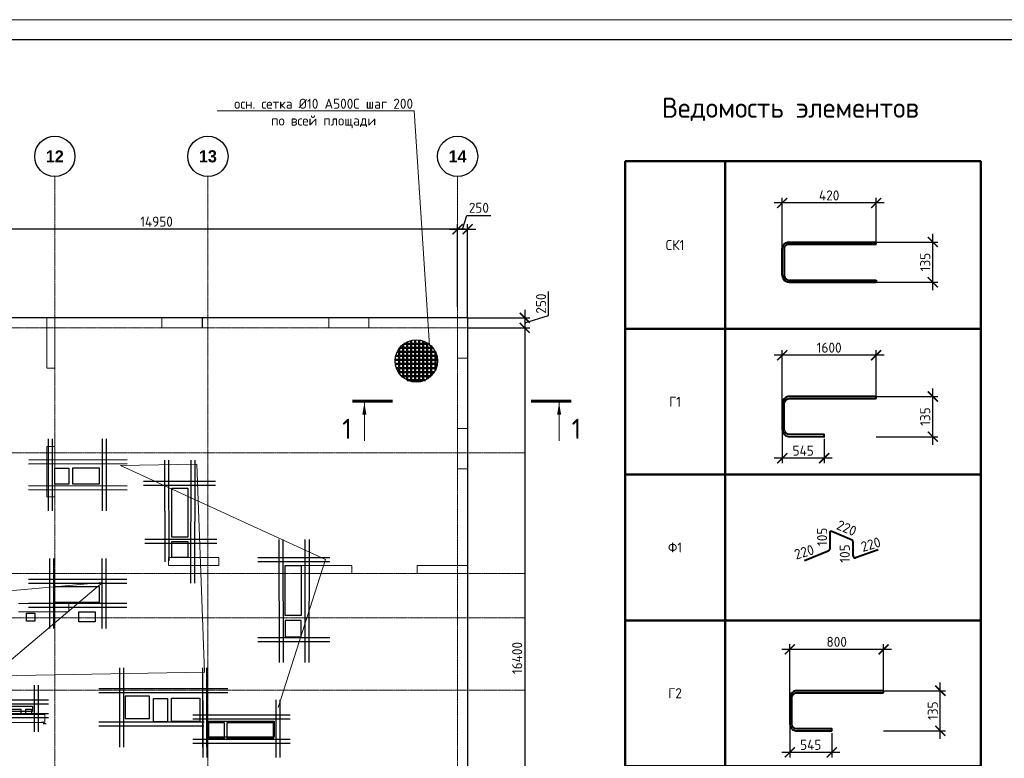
# Model space of a CAD drawing. Header units: millimetres. Extents: x 369815 to 1481759, y -423071 to -27917.
# Tile 224 of 256: x 968205 to 992651, y -84624 to -66279. Entities that reach past the tile are written whole.
import ezdxf
from ezdxf import colors
from ezdxf.entities.mleader import LeaderData, LeaderLine
from ezdxf.math import Vec2, Vec3

# ---------------------------------------------------------------- set-up
doc = ezdxf.new("R2010")
doc.units = ezdxf.units.MM
for name, pattern in [('______5', [1100, 800, -100, 100, -100]), ('DASHED', [7, 5, -2, 0]), ('осевая', [50.8, 31.75, -6.35, 6.35, -6.35])]:
    doc.linetypes.add(name, pattern=pattern)
for name, color, linetype, lineweight in [('_0.25', 114, 'Continuous', 25), ('_0.5', 94, 'Continuous', 50), ('Арм_хомуты', 133, 'Continuous', 18), ('Арматура', 152, 'Continuous', 40), ('Выноски', 20, 'Continuous', 20), ('Оси', 40, '______5', 18), ('Перекрытие ж_бетон', 1, 'Continuous', 30), ('подоснова', 151, 'Continuous', 5), ('размер', 1, 'Continuous', 25), ('РАЗМЕРЫ', 1, 'Continuous', 9), ('Стена_ кирп. кладка не несущ', 7, 'Continuous', 35), ('СТЕНЫ', 3, 'Continuous', 30), ('ТОНКИЕ', 7, 'Continuous', 9), ('Узлы', 7, 'Continuous', 0)]:
    doc.layers.add(name, color=color, linetype=linetype, lineweight=lineweight)
doc.layers.add('Колонна_ бетон', color=7, linetype='Continuous', lineweight=50, true_color=0xb4b496)
doc.layers.add('ТОЛСТЫЕ_ОСНОВНЫЕ', color=6, linetype='Continuous')
doc.styles.add('Century Gothic', font='GOTHIC.TTF')
doc.styles.add('GOST 2.304', font='CS_Gost2304.shx')
doc.styles.add('GOST-2.304_Type-B', font='GOST_Common.ttf')
doc.dimstyles.new('СПДС', dxfattribs={"dimscale": 100, "dimtxt": 2.5, "dimasz": 2.5, "dimexe": 1.25, "dimexo": 0, "dimtad": 1, "dimdec": 0, "dimtxsty": 'GOST-2.304_Type-B', "dimblk": 'ARCHTICK', "dimcen": 2.5, "dimdle": 2, "dimadec": 0, "dimazin": 2, "dimtfac": 0.75, "dimtdec": 0, "dimtmove": 1, "dimatfit": 3, "dimfxl": 1, "dimtolj": 1, "dimarcsym": 1})

# ---------------------------------------------------------------- blocks, each defined once
blk = doc.blocks.new('*U2034')
at = {"layer": 'ТОЛСТЫЕ_ОСНОВНЫЕ', "color": 6}
blk.add_lwpolyline([(20, 5), (886, 5), (886, 415), (20, 415)], close=True, dxfattribs=at)
at = {"layer": 'ТОНКИЕ'}
blk.add_lwpolyline([(0, 0), (891, 0), (891, 420), (0, 420)], close=True, dxfattribs=at)
blk = doc.blocks.new('*T2100')
at = {"layer": 'Выноски', "color": 0, "linetype": 'ByBlock', "lineweight": 50, "transparency": 16777216}
for p, q in [((0, 0), (8834, 0)), ((0, 0), (0, -22262)), ((2484, 0), (2484, -22262)), ((8834, 0), (8834, -22262)), ((0, -4165), (8834, -4165)), ((0, -7784), (8834, -7784)), ((0, -11404), (8834, -11404)), ((0, -15023), (8834, -15023)), ((0, -18642), (8834, -18642)), ((0, -22262), (8834, -22262))]:
    blk.add_line(p, q, dxfattribs=at)
at = {"layer": 'Выноски', "color": 0, "transparency": 16777216, "char_height": 250, "width": 2183.67, "attachment_point": 5, "style": 'GOST-2.304_Type-B'}
for s, insert in [('СК1', (1242, -2083)), ('Г1', (1242, -5975)), ('Ф1', (1242, -9594)), ('Г2', (1242, -13213)), ('СК2', (1242, -16833)), ('Х1', (1242, -20452))]:
    blk.add_mtext(s, dxfattribs=dict(at, insert=insert))
blk = doc.blocks.new('*U2033')
at = {"color": 0, "linetype": 'ByBlock', "lineweight": -2}
for p, q in [((-99.8, 25), (-99.8, 455.9)), ((-89.8, 455.9), (-99.8, 455.9)), ((-89.8, 25), (-89.8, 455.9)), ((89.8, 25), (89.8, 455.9)), ((89.8, 455.9), (99.8, 455.9)), ((99.8, 25), (99.8, 455.9)), ((-98.6, 15.9), (-99.8, 25)), ((-95.1, 7.5), (-98.6, 15.9)), ((-89.6, 0.3), (-95.1, 7.5)), ((-89, 18.5), (-89.8, 25)), ((-82.3, -5.3), (-89.6, 0.3)), ((-86.5, 12.5), (-89, 18.5)), ((-82.5, 7.3), (-86.5, 12.5)), ((-77.3, 3.3), (-82.5, 7.3)), ((-71.3, 0.9), (-77.3, 3.3)), ((-64.8, 0), (-71.3, 0.9)), ((-64.8, 0), (64.8, 0)), ((64.8, 0), (71.3, 0.9)), ((71.3, 0.9), (77.3, 3.3)), ((77.3, 3.3), (82.5, 7.3)), ((82.3, -5.3), (89.6, 0.3)), ((82.5, 7.3), (86.5, 12.5)), ((86.5, 12.5), (89, 18.5)), ((89, 18.5), (89.8, 25)), ((89.6, 0.3), (95.1, 7.5)), ((95.1, 7.5), (98.6, 15.9)), ((98.6, 15.9), (99.8, 25)), ((-73.9, -8.8), (-82.3, -5.3)), ((-64.8, -10), (-73.9, -8.8)), ((64.8, -10), (-64.8, -10)), ((64.8, -10), (73.9, -8.8)), ((73.9, -8.8), (82.3, -5.3))]:
    blk.add_line(p, q, dxfattribs=at)
at = {"style": 'GOST 2.304', "oblique": 15, "flags": 9}
for tag, p in [('ПОЗИЦИЯ', (993.5, -185)), ('ДИАМЕТР', (993.8, -189.3)), ('КЛАСС', (994.1, -193.8)), ('ДЛИНА', (994.5, -198.5)), ('МАССА', (994.8, -203.9))]:
    blk.add_attdef(tag, p, '', height=2.5, dxfattribs=at)
blk = doc.blocks.new('_ArchTick')
at = {"color": 0, "linetype": 'ByBlock', "const_width": 0.15}
blk.add_lwpolyline([(-0.5, -0.5), (0.5, 0.5)], dxfattribs=at)
blk = doc.blocks.new('*D2049')
at = {"layer": 'DEFPOINTS', "color": 0, "transparency": 16777216}
for p in [(989169, -71801), (990875, -71801), (989467, -72799)]:
    blk.add_point(p, dxfattribs=at)
at = {"layer": 'РАЗМЕРЫ', "color": 0, "lineweight": -2, "transparency": 16777216}
for p, q in [((990875, -72999), (990875, -71601)), ((989169, -71801), (991000, -71801)), ((989467, -72799), (991000, -72799))]:
    blk.add_line(p, q, dxfattribs=at)
at = {"layer": 'РАЗМЕРЫ', "color": 0, "lineweight": -2, "transparency": 16777216, "xscale": 250, "yscale": 250, "zscale": 250}
for p, rotation in [((990875, -71801), 90), ((990875, -72799), 270)]:
    blk.add_blockref('_ArchTick', p, dxfattribs=dict(at, rotation=rotation))
at = {"layer": 'РАЗМЕРЫ', "color": 0, "transparency": 16777216, "insert": (990687, -72300), "char_height": 250, "attachment_point": 5, "rotation": 90, "style": 'GOST-2.304_Type-B'}
blk.add_mtext('\\A1;135', dxfattribs=at)
blk = doc.blocks.new('*D2150')
at = {"layer": 'DEFPOINTS', "color": 0, "transparency": 16777216}
for p in [(987137, -70832), (989467, -71851), (987137, -72033)]:
    blk.add_point(p, dxfattribs=at)
at = {"layer": 'размер', "color": 0, "lineweight": -2, "transparency": 16777216}
for p, q in [((989667, -70832), (986937, -70832)), ((987137, -72033), (987137, -70707)), ((989467, -71851), (989467, -70707))]:
    blk.add_line(p, q, dxfattribs=at)
at = {"layer": 'размер', "color": 0, "lineweight": -2, "transparency": 16777216, "xscale": 250, "yscale": 250, "zscale": 250, "rotation": 180}
blk.add_blockref('_ArchTick', (987137, -70832), dxfattribs=at)
at = {"layer": 'размер', "color": 0, "lineweight": -2, "transparency": 16777216, "xscale": 250, "yscale": 250, "zscale": 250}
blk.add_blockref('_ArchTick', (989467, -70832), dxfattribs=at)
at = {"layer": 'размер', "color": 0, "transparency": 16777216, "insert": (988302, -70644), "char_height": 250, "attachment_point": 5, "style": 'GOST-2.304_Type-B'}
blk.add_mtext('\\A1;420', dxfattribs=at)
blk = doc.blocks.new('*D2050')
at = {"layer": 'DEFPOINTS', "color": 0, "transparency": 16777216}
for p in [(989169, -75638), (990875, -75638), (989467, -76636)]:
    blk.add_point(p, dxfattribs=at)
at = {"layer": 'РАЗМЕРЫ', "color": 0, "lineweight": -2, "transparency": 16777216}
for p, q in [((990875, -76836), (990875, -75438)), ((989169, -75638), (991000, -75638)), ((989467, -76636), (991000, -76636))]:
    blk.add_line(p, q, dxfattribs=at)
at = {"layer": 'РАЗМЕРЫ', "color": 0, "lineweight": -2, "transparency": 16777216, "xscale": 250, "yscale": 250, "zscale": 250}
for p, rotation in [((990875, -75638), 90), ((990875, -76636), 270)]:
    blk.add_blockref('_ArchTick', p, dxfattribs=dict(at, rotation=rotation))
at = {"layer": 'РАЗМЕРЫ', "color": 0, "transparency": 16777216, "insert": (990687, -76137), "char_height": 250, "attachment_point": 5, "rotation": 90, "style": 'GOST-2.304_Type-B'}
blk.add_mtext('\\A1;135', dxfattribs=at)
blk = doc.blocks.new('*D2051')
at = {"layer": 'DEFPOINTS', "color": 0, "transparency": 16777216}
for p in [(987137, -74612), (989467, -75631), (987137, -75813)]:
    blk.add_point(p, dxfattribs=at)
at = {"layer": 'размер', "color": 0, "lineweight": -2, "transparency": 16777216}
for p, q in [((987137, -75813), (987137, -74487)), ((989467, -75631), (989467, -74487)), ((989667, -74612), (986937, -74612))]:
    blk.add_line(p, q, dxfattribs=at)
at = {"layer": 'размер', "color": 0, "lineweight": -2, "transparency": 16777216, "xscale": 250, "yscale": 250, "zscale": 250, "rotation": 180}
blk.add_blockref('_ArchTick', (987137, -74612), dxfattribs=at)
at = {"layer": 'размер', "color": 0, "lineweight": -2, "transparency": 16777216, "xscale": 250, "yscale": 250, "zscale": 250}
blk.add_blockref('_ArchTick', (989467, -74612), dxfattribs=at)
at = {"layer": 'размер', "color": 0, "transparency": 16777216, "insert": (988302, -74424), "char_height": 250, "attachment_point": 5, "style": 'GOST-2.304_Type-B'}
blk.add_mtext('\\A1;1600', dxfattribs=at)
blk = doc.blocks.new('*D2052')
at = {"layer": 'DEFPOINTS', "color": 0, "transparency": 16777216}
for p in [(987137, -76332), (988178, -76693), (987137, -77170)]:
    blk.add_point(p, dxfattribs=at)
at = {"layer": 'размер', "color": 0, "lineweight": -2, "transparency": 16777216}
for p, q in [((987137, -76332), (987137, -77295)), ((988178, -76693), (988178, -77295)), ((988378, -77170), (986937, -77170))]:
    blk.add_line(p, q, dxfattribs=at)
at = {"layer": 'размер', "color": 0, "lineweight": -2, "transparency": 16777216, "xscale": 250, "yscale": 250, "zscale": 250, "rotation": 180}
blk.add_blockref('_ArchTick', (987137, -77170), dxfattribs=at)
at = {"layer": 'размер', "color": 0, "lineweight": -2, "transparency": 16777216, "xscale": 250, "yscale": 250, "zscale": 250}
blk.add_blockref('_ArchTick', (988178, -77170), dxfattribs=at)
at = {"layer": 'размер', "color": 0, "transparency": 16777216, "insert": (987657, -76983), "char_height": 250, "attachment_point": 5, "style": 'GOST-2.304_Type-B'}
blk.add_mtext('\\A1;545', dxfattribs=at)
blk = doc.blocks.new('*D2053')
at = {"layer": 'DEFPOINTS', "color": 0, "transparency": 16777216}
for p in [(989357, -82944), (991062, -82944), (989654, -83942)]:
    blk.add_point(p, dxfattribs=at)
at = {"layer": 'РАЗМЕРЫ', "color": 0, "lineweight": -2, "transparency": 16777216}
for p, q in [((991062, -84142), (991062, -82744)), ((989357, -82944), (991187, -82944)), ((989654, -83942), (991187, -83942))]:
    blk.add_line(p, q, dxfattribs=at)
at = {"layer": 'РАЗМЕРЫ', "color": 0, "lineweight": -2, "transparency": 16777216, "xscale": 250, "yscale": 250, "zscale": 250}
for p, rotation in [((991062, -82944), 90), ((991062, -83942), 270)]:
    blk.add_blockref('_ArchTick', p, dxfattribs=dict(at, rotation=rotation))
at = {"layer": 'РАЗМЕРЫ', "color": 0, "transparency": 16777216, "insert": (990875, -83443), "char_height": 250, "attachment_point": 5, "rotation": 90, "style": 'GOST-2.304_Type-B'}
blk.add_mtext('\\A1;135', dxfattribs=at)
blk = doc.blocks.new('*D2054')
at = {"layer": 'DEFPOINTS', "color": 0, "transparency": 16777216}
for p in [(987325, -81918), (989654, -82937), (987325, -83119)]:
    blk.add_point(p, dxfattribs=at)
at = {"layer": 'размер', "color": 0, "lineweight": -2, "transparency": 16777216}
for p, q in [((987325, -83119), (987325, -81793)), ((989654, -82937), (989654, -81793)), ((989854, -81918), (987125, -81918))]:
    blk.add_line(p, q, dxfattribs=at)
at = {"layer": 'размер', "color": 0, "lineweight": -2, "transparency": 16777216, "xscale": 250, "yscale": 250, "zscale": 250, "rotation": 180}
blk.add_blockref('_ArchTick', (987325, -81918), dxfattribs=at)
at = {"layer": 'размер', "color": 0, "lineweight": -2, "transparency": 16777216, "xscale": 250, "yscale": 250, "zscale": 250}
blk.add_blockref('_ArchTick', (989654, -81918), dxfattribs=at)
at = {"layer": 'размер', "color": 0, "transparency": 16777216, "insert": (988489, -81731), "char_height": 250, "attachment_point": 5, "style": 'GOST-2.304_Type-B'}
blk.add_mtext('\\A1;800', dxfattribs=at)
blk = doc.blocks.new('*D2055')
at = {"layer": 'DEFPOINTS', "color": 0, "transparency": 16777216}
for p in [(987325, -83638), (988365, -84000), (987325, -84477)]:
    blk.add_point(p, dxfattribs=at)
at = {"layer": 'размер', "color": 0, "lineweight": -2, "transparency": 16777216}
for p, q in [((987325, -83638), (987325, -84602)), ((988365, -84000), (988365, -84602)), ((988565, -84477), (987125, -84477))]:
    blk.add_line(p, q, dxfattribs=at)
at = {"layer": 'размер', "color": 0, "lineweight": -2, "transparency": 16777216, "xscale": 250, "yscale": 250, "zscale": 250, "rotation": 180}
blk.add_blockref('_ArchTick', (987325, -84477), dxfattribs=at)
at = {"layer": 'размер', "color": 0, "lineweight": -2, "transparency": 16777216, "xscale": 250, "yscale": 250, "zscale": 250}
blk.add_blockref('_ArchTick', (988365, -84477), dxfattribs=at)
at = {"layer": 'размер', "color": 0, "transparency": 16777216, "insert": (987845, -84289), "char_height": 250, "attachment_point": 5, "style": 'GOST-2.304_Type-B'}
blk.add_mtext('\\A1;545', dxfattribs=at)
blk = doc.blocks.new('NSY101')
at = {"color": 0, "linetype": 'ByBlock', "lineweight": -2}
blk.add_circle((0, 0), 50, dxfattribs=at)
blk = doc.blocks.new('СЛОЖНЫЙ_ОБЪЕКТ_19')
at = {"layer": 'Оси', "color": 16, "linetype": 'Continuous', "lineweight": 25, "transparency": 33554687, "xscale": 9.999999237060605, "yscale": 9.999999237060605, "zscale": 9.999999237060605}
blk.add_blockref('NSY101', (41513, -989), dxfattribs=at)
at = {"layer": 'Оси', "color": 16, "linetype": 'Continuous', "lineweight": 25, "transparency": 33554687, "insert": (41513, -989), "char_height": 300, "width": 620, "attachment_point": 5, "style": 'Century Gothic'}
blk.add_mtext('\\A1;{\\fCentury Gothic|i0|b1;\\H300.000000;\\W1.000000;\\C16;12}\\P', dxfattribs=at)
blk = doc.blocks.new('СЛОЖНЫЙ_ОБЪЕКТ_20')
at = {"layer": 'Оси', "color": 16, "linetype": 'Continuous', "lineweight": 25, "transparency": 33554687, "xscale": 9.999999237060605, "yscale": 9.999999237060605, "zscale": 9.999999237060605}
blk.add_blockref('NSY101', (45313, -989), dxfattribs=at)
at = {"layer": 'Оси', "color": 16, "linetype": 'Continuous', "lineweight": 25, "transparency": 33554687, "insert": (45313, -989), "char_height": 300, "width": 620, "attachment_point": 5, "style": 'Century Gothic'}
blk.add_mtext('\\A1;{\\fCentury Gothic|i0|b1;\\H300.000000;\\W1.000000;\\C16;13}\\P', dxfattribs=at)
blk = doc.blocks.new('СЛОЖНЫЙ_ОБЪЕКТ_21')
at = {"layer": 'Оси', "color": 16, "linetype": 'Continuous', "lineweight": 25, "transparency": 33554687, "xscale": 9.999999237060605, "yscale": 9.999999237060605, "zscale": 9.999999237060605}
blk.add_blockref('NSY101', (51513, -989), dxfattribs=at)
at = {"layer": 'Оси', "color": 16, "linetype": 'Continuous', "lineweight": 25, "transparency": 33554687, "insert": (51513, -989), "char_height": 300, "width": 620, "attachment_point": 5, "style": 'Century Gothic'}
blk.add_mtext('\\A1;{\\fCentury Gothic|i0|b1;\\H300.000000;\\W1.000000;\\C16;14}\\P', dxfattribs=at)
blk = doc.blocks.new('оси блок 2')
at = {"layer": 'Оси', "color": 16, "linetype": 'осевая', "lineweight": 0, "transparency": 33554687}
for p, q in [((-48904.7, -322543), (-48904.7, -347914.1)), ((-45104.7, -322543), (-45104.7, -347914.1)), ((-38904.7, -322543), (-38904.7, -347914.1)), ((-89822.3, -326301.3), (-37238.5, -326301.3)), ((-89822.3, -329401.3), (-37238.5, -329401.3)), ((-89822.3, -332401.3), (-37238.5, -332401.3)), ((-89822.3, -333501.3), (-37238.5, -333501.3)), ((-89822.3, -335301.3), (-37238.5, -335301.3))]:
    blk.add_line(p, q, dxfattribs=at)
at = {"layer": 'Оси', "color": 16, "linetype": 'Continuous', "lineweight": 25, "transparency": 33554687}
for name in ['СЛОЖНЫЙ_ОБЪЕКТ_19', 'СЛОЖНЫЙ_ОБЪЕКТ_20', 'СЛОЖНЫЙ_ОБЪЕКТ_21']:
    blk.add_blockref(name, (-90418.2, -321053.5), dxfattribs=at)
blk = doc.blocks.new('*D2037')
at = {"layer": 'DEFPOINTS', "color": 0, "transparency": 16777216}
for p in [(979327, -71483), (979077, -73413), (979327, -73683)]:
    blk.add_point(p, dxfattribs=at)
at = {"layer": 'РАЗМЕРЫ', "color": 0, "lineweight": -2, "transparency": 16777216}
for p, q in [((979077, -73413), (979077, -71358)), ((979202, -71483), (979305, -71139)), ((979305, -71139), (979905, -71139)), ((979327, -73683), (979327, -71358)), ((978877, -71483), (979527, -71483))]:
    blk.add_line(p, q, dxfattribs=at)
at = {"layer": 'РАЗМЕРЫ', "color": 0, "lineweight": -2, "transparency": 16777216, "xscale": 250, "yscale": 250, "zscale": 250, "rotation": 180}
blk.add_blockref('_ArchTick', (979077, -71483), dxfattribs=at)
at = {"layer": 'РАЗМЕРЫ', "color": 0, "lineweight": -2, "transparency": 16777216, "xscale": 250, "yscale": 250, "zscale": 250}
blk.add_blockref('_ArchTick', (979327, -71483), dxfattribs=at)
at = {"layer": 'РАЗМЕРЫ', "color": 0, "transparency": 16777216, "insert": (979605, -70951), "char_height": 250, "attachment_point": 5, "style": 'GOST-2.304_Type-B'}
blk.add_mtext('\\A1;250', dxfattribs=at)
blk = doc.blocks.new('*D2038')
at = {"layer": 'DEFPOINTS', "color": 0, "transparency": 16777216}
for p in [(979327, -73683), (979327, -73933), (980744, -73933)]:
    blk.add_point(p, dxfattribs=at)
at = {"layer": 'РАЗМЕРЫ', "color": 0, "lineweight": -2, "transparency": 16777216}
for p, q in [((981337, -73630), (981337, -73030)), ((980744, -73483), (980744, -74133)), ((979327, -73683), (980869, -73683)), ((980744, -73808), (981337, -73630)), ((979327, -73933), (980869, -73933))]:
    blk.add_line(p, q, dxfattribs=at)
at = {"layer": 'РАЗМЕРЫ', "color": 0, "lineweight": -2, "transparency": 16777216, "xscale": 250, "yscale": 250, "zscale": 250}
for p, rotation in [((980744, -73683), 90), ((980744, -73933), 270)]:
    blk.add_blockref('_ArchTick', p, dxfattribs=dict(at, rotation=rotation))
at = {"layer": 'РАЗМЕРЫ', "color": 0, "transparency": 16777216, "insert": (981150, -73330), "char_height": 250, "attachment_point": 5, "rotation": 90, "style": 'GOST-2.304_Type-B'}
blk.add_mtext('\\A1;250', dxfattribs=at)
blk = doc.blocks.new('*D2039')
at = {"layer": 'DEFPOINTS', "color": 0, "transparency": 16777216}
for p in [(979327, -73933), (979327, -90333), (980744, -90333)]:
    blk.add_point(p, dxfattribs=at)
at = {"layer": 'РАЗМЕРЫ', "color": 0, "lineweight": -2, "transparency": 16777216}
for p, q in [((980744, -73733), (980744, -90533)), ((979327, -73933), (980869, -73933)), ((979327, -90333), (980869, -90333))]:
    blk.add_line(p, q, dxfattribs=at)
at = {"layer": 'РАЗМЕРЫ', "color": 0, "lineweight": -2, "transparency": 16777216, "xscale": 250, "yscale": 250, "zscale": 250}
for p, rotation in [((980744, -73933), 90), ((980744, -90333), 270)]:
    blk.add_blockref('_ArchTick', p, dxfattribs=dict(at, rotation=rotation))
at = {"layer": 'РАЗМЕРЫ', "color": 0, "transparency": 16777216, "insert": (980556, -82133), "char_height": 250, "attachment_point": 5, "rotation": 90, "style": 'GOST-2.304_Type-B'}
blk.add_mtext('\\A1;16400', dxfattribs=at)
blk = doc.blocks.new('подложка стн 1-го этажа')
at = {"layer": 'Колонна_ бетон', "color": 252, "linetype": 'DASHED', "lineweight": 0, "ltscale": 0.5, "true_color": 0x939598, "transparency": 33554687}
for p, q in [((55094, 26362, -200), (55094, 26362, -200)), ((54844, 26112, -200), (54844, 26112, -200)), ((44644, 23162, -200), (44644, 23162, -200)), ((44644, 23162, -200), (44844, 23162, -200)), ((44644, 23162, -200), (44644, 21912, -200)), ((44844, 23162, -200), (44844, 23162, -200)), ((44844, 21912, -200), (44844, 23162, -200)), ((44844, 21912, -200), (44644, 21912, -200)), ((44644, 21912, -200), (44644, 21912, -200)), ((44844, 21912, -200), (44844, 21912, -200)), ((47669, 20412, -200), (47669, 20212, -200)), ((48919, 20412, -200), (47669, 20412, -200)), ((47669, 20412, -200), (47669, 20412, -200)), ((48919, 20412, -200), (48919, 20412, -200)), ((48919, 20212, -200), (48919, 20412, -200)), ((47669, 20212, -200), (47669, 20212, -200)), ((48919, 20212, -200), (47669, 20212, -200)), ((48919, 20212, -200), (48919, 20212, -200)), ((50964, 20212, -200), (50964, 20012, -200)), ((50964, 20212, -200), (50964, 20212, -200)), ((52214, 20212, -200), (50964, 20212, -200)), ((52214, 20212, -200), (52214, 20012, -200)), ((52214, 20212, -200), (52214, 20212, -200)), ((50964, 20012, -200), (50964, 20012, -200)), ((50964, 20012, -200), (52214, 20012, -200)), ((52214, 20012, -200), (52214, 20012, -200)), ((45194, 19262, -200), (43944, 19262, -200)), ((45194, 19262, -200), (45194, 19262, -200)), ((45194, 19262, -200), (45194, 19062, -200)), ((45194, 19062, -200), (43944, 19062, -200)), ((45194, 19062, -200), (45194, 19062, -200)), ((44593, 16512, -200), (43343, 16512, -200)), ((44593, 16512, -200), (44593, 16512, -200)), ((44593, 16312, -200), (44593, 16512, -200)), ((43343, 16312, -200), (44593, 16312, -200)), ((44593, 16312, -200), (44593, 16312, -200))]:
    blk.add_line(p, q, dxfattribs=at)
for points, elevation in [([(44644, 26362), (44844, 26362), (44844, 25112), (44644, 25112)], -560), ([(47504, 26362), (48504, 26362), (48504, 26112), (47504, 26112)], -360), ([(47504, 26362), (48514, 26362), (48514, 26112), (47504, 26112)], -560), ([(51644, 26362), (52644, 26362), (52644, 26112), (51644, 26112)], -360), ([(54844, 26362), (55094, 26362), (55094, 25362), (54844, 25362)], -560), ([(54844, 23612), (55094, 23612), (55094, 22612), (54844, 22612)], -360), ([(54844, 23612), (55094, 23612), (55094, 22612), (54844, 22612)], -560), ([(55094, 20212), (53844, 20212), (53844, 20012), (55094, 20012)], -560)]:
    blk.add_lwpolyline(points, close=True, dxfattribs=dict(at, elevation=elevation))
at = {"layer": 'СТЕНЫ', "color": 252, "linetype": 'DASHED', "lineweight": 0, "ltscale": 0.5, "true_color": 0x939598, "transparency": 33554687}
for p, q in [((53844, 20212, -200), (54844, 20212, -200)), ((53844, 20012, -200), (53844, 20212, -200)), ((53844, 20212, -200), (53844, 20212, -200)), ((54844, 20212, -200), (54844, 20212, -200)), ((53844, 20012, -200), (53844, 20012, -200)), ((53844, 20012, -200), (54844, 20012, -200)), ((54844, 20012, -200), (54844, 20012, -200))]:
    blk.add_line(p, q, dxfattribs=at)
blk = doc.blocks.new('*D2163')
at = {"layer": 'DEFPOINTS', "color": 0, "transparency": 16777216}
for p in [(964127, -71483), (964127, -72089), (979077, -72385)]:
    blk.add_point(p, dxfattribs=at)
at = {"layer": 'РАЗМЕРЫ', "color": 0, "lineweight": -2, "transparency": 16777216}
for p, q in [((964127, -72089), (964127, -71358)), ((979077, -72385), (979077, -71358)), ((979277, -71483), (963927, -71483))]:
    blk.add_line(p, q, dxfattribs=at)
at = {"layer": 'РАЗМЕРЫ', "color": 0, "lineweight": -2, "transparency": 16777216, "xscale": 250, "yscale": 250, "zscale": 250, "rotation": 180}
blk.add_blockref('_ArchTick', (964127, -71483), dxfattribs=at)
at = {"layer": 'РАЗМЕРЫ', "color": 0, "lineweight": -2, "transparency": 16777216, "xscale": 250, "yscale": 250, "zscale": 250}
blk.add_blockref('_ArchTick', (979077, -71483), dxfattribs=at)
at = {"layer": 'РАЗМЕРЫ', "color": 0, "transparency": 16777216, "insert": (971602, -71295), "char_height": 250, "attachment_point": 5, "style": 'GOST-2.304_Type-B'}
blk.add_mtext('\\A1;14950', dxfattribs=at)
blk = doc.blocks.new('цукцкц')
at = {"layer": 'Перекрытие ж_бетон', "ltscale": 100}
blk.add_lwpolyline([(-256896, -605129), (-257096, -605129), (-257096, -604929), (-256896, -604929)], close=True, dxfattribs=at)
at = {"layer": 'Перекрытие ж_бетон'}
for points in [[(-253296, -605979), (-253696, -605979), (-253696, -605629), (-253296, -605629)], [(-259016, -608430), (-259596, -608430), (-259596, -608079), (-259016, -608079)], [(-259616, -609830), (-260016, -609830), (-260016, -609430), (-259616, -609430)]]:
    blk.add_lwpolyline(points, close=True, dxfattribs=at)
at = {"layer": 'Перекрытие ж_бетон', "elevation": 4500}
blk.add_lwpolyline([(-255116, -608534), (-255116, -608933), (-255516, -608933), (-255516, -608534)], close=True, dxfattribs=at)
blk = doc.blocks.new('отв +6900')
at = {"layer": 'Перекрытие ж_бетон', "color": 1}
for points in [[(-228613, -172099), (-228613, -171699), (-227963, -171699), (-227963, -172099)], [(-226157, -172199), (-225757, -172199), (-225757, -173419), (-226157, -173419)], [(-223341, -174121), (-222941, -174121), (-222941, -175361), (-223341, -175361)], [(-229061, -175044), (-229061, -174644), (-227961, -174644), (-227961, -175044)], [(-228061, -175519), (-228461, -175519), (-228461, -175269), (-228061, -175269)], [(-226711, -177919), (-226711, -177369), (-227311, -177369), (-227311, -177919)], [(-226161, -177999), (-226161, -177419), (-225461, -177419), (-225461, -177999)], [(-224781, -178419), (-224781, -178019), (-223641, -178019), (-223641, -178419)]]:
    blk.add_lwpolyline(points, close=True, dxfattribs=at)
at = {"layer": 'Перекрытие ж_бетон', "color": 1, "elevation": 360}
for points in [[(-230171, -177689), (-229901, -177689), (-229901, -177819), (-230171, -177819)], [(-229781, -177689), (-229641, -177689), (-229641, -177819), (-229781, -177819)]]:
    blk.add_lwpolyline(points, close=True, dxfattribs=at)
at = {"layer": 'РАЗМЕРЫ', "color": 1, "lineweight": 30}
blk.add_lwpolyline([(-222941, -175489), (-223341, -175489), (-223341, -175889), (-222941, -175889)], close=True, dxfattribs=at)
at = {"color": 1, "rotation": 90}
blk.add_blockref('цукцкц', (-834690, 81595), dxfattribs=at)
blk = doc.blocks.new('_None')
blk = doc.blocks.new('*U2030')
at = {"layer": '_0.25', "ltscale": 100}
blk.add_lwpolyline([(0, 402), (1619, 402), (1619, 0), (0, 0)], close=True, dxfattribs=at)
at = {"layer": '_0.5', "color": 7, "lineweight": 30, "ltscale": 100}
for p, q in [((-150, 902), (-150, -500)), ((-50, 902), (-50, -500)), ((1669, -500), (1669, 927)), ((1769, -500), (1769, 927)), ((2019, 552), (-400, 552)), ((2019, 452), (-400, 452)), ((-400, -50), (2019, -50)), ((-400, -150), (2019, -150))]:
    blk.add_line(p, q, dxfattribs=at)
blk = doc.blocks.new('*U2032')
at = {"layer": '_0.25', "ltscale": 100}
blk.add_lwpolyline([(0, 135), (926, 135), (926, 0), (0, 0)], close=True, dxfattribs=at)
at = {"layer": '_0.5', "color": 7, "lineweight": 30, "ltscale": 100}
for p, q in [((-150, 635), (-150, -500)), ((-50, 635), (-50, -500)), ((976, -500), (976, 660)), ((1076, -500), (1076, 660)), ((1326, 285), (-256, 285)), ((1326, 185), (-256, 185)), ((-400, -50), (1326, -50)), ((-400, -150), (1326, -150))]:
    blk.add_line(p, q, dxfattribs=at)

msp = doc.modelspace()

# ---------------------------------------------------------------- linework, layer by layer
at = {"color": 2, "lineweight": 50, "ltscale": 100}
for p, q in [((977824.8, -74279.7), (977824.8, -75229.4)), ((977924.8, -74243.8), (977924.8, -75265.3)), ((978024.8, -74229), (978024.8, -75280.1)), ((978124.8, -74233.5), (978124.8, -75275.6)), ((978224.8, -74257.7), (978224.8, -75251.4)), ((978324.8, -74304.9), (978324.8, -75204.2)), ((978525.6, -74530.1), (977575.8, -74530.1)), ((977624.8, -74446.5), (977624.8, -75062.6)), ((978463.3, -74430.1), (977638.2, -74430.1)), ((977724.8, -74342), (977724.8, -75167.1)), ((978358.7, -74330.1), (977742.7, -74330.1)), ((978424.8, -74383.8), (978424.8, -75125.3)), ((978524.8, -74524.8), (978524.8, -74984.3)), ((978576.2, -74730.1), (977525.2, -74730.1)), ((978561.4, -74630.1), (977540, -74630.1)), ((978571.8, -74830.1), (977529.7, -74830.1)), ((978547.5, -74930.1), (977553.9, -74930.1)), ((978500.3, -75030.1), (977601.1, -75030.1)), ((978421.5, -75130.1), (977679.9, -75130.1)), ((978280.5, -75230.1), (977820.9, -75230.1))]:
    msp.add_line(p, q, dxfattribs=at)
at = {"lineweight": 30}
for p, q in [((968909.4, -76690.9, -720), (968909.4, -78480.9, -720)), ((969009.4, -76690.9, -720), (969009.4, -78480.9, -720)), ((970252, -76690.9, -720), (970252, -78480.9, -720)), ((970352, -76690.9, -720), (970352, -78480.9, -720)), ((970872, -77210.9, -720), (968434.8, -77217.5, -720)), ((971800.5, -77221.9, -720), (971807.1, -79742.3, -720)), ((971900.5, -77221.9, -720), (971907.1, -79719.9, -720)), ((972450.5, -77221.9, -720), (972443.9, -80276.9, 4036.5)), ((972550.5, -77221.9, -720), (972543.9, -80276.9, 3997.9)), ((970872, -77310.9, -720), (968425.2, -77316.2, -720)), ((970872, -77860.9, -720), (968425.2, -77855.6, -720)), ((970872, -77960.9, -720), (968425.2, -77955.6, -720)), ((971280.5, -77741.9, -239.9), (973070.5, -77741.9, -239.9)), ((971280.5, -77841.9, -239.9), (973070.5, -77841.9, -239.9)), ((971313.3, -79184.1, -239.9), (973103.3, -79184.1, -239.9)), ((974638.2, -79185.8, -360), (974644.7, -82240.9, -360)), ((974738.2, -79185.8, -360), (974744.7, -82240.9, -360)), ((975288.2, -79185.8, -360), (975281.6, -82240.9, -360)), ((975388.2, -79185.8, -360), (975381.6, -82240.9, -360)), ((971313.3, -79284.1, -239.9), (973103.3, -79284.1, -239.9)), ((968947.3, -79660.8, -720), (968947.3, -81400.8, -720)), ((969047.3, -79660.8, -720), (969047.3, -81400.8, -720)), ((970247.7, -79660.8, -720), (970247.7, -81400.8, -720)), ((970347.7, -79660.8, -720), (970347.7, -81400.8, -720)), ((974118.2, -79636.9, -360), (975908.2, -79636.9, -360)), ((974118.2, -79736.9, -360), (975908.2, -79736.9, -360)), ((970867.5, -80180.8, -720), (968427.3, -80180.8, -720)), ((970867.5, -80280.8, -720), (968427.3, -80280.8, -720)), ((970867.5, -80780.8, -720), (968427.3, -80780.8, -720)), ((970867.5, -80880.8, -720), (968427.3, -80880.8, -720)), ((974118.2, -81623.4, -360), (975908.2, -81623.4, -360)), ((974118.2, -81723.4, -360), (975908.2, -81723.4, -360)), ((970693.6, -84346.6, -360), (970693.6, -82376.8, -360)), ((970793.6, -84346.6, -360), (970793.6, -82376.8, -360)), ((972751, -84346.6, -360), (972751, -82376.8, -360)), ((972851, -84346.6, -360), (972851, -82376.8, -360)), ((973372, -82900.7, -360), (970173.6, -82900.7, -360)), ((973372, -83000.7, -360), (970173.6, -83000.7, -360)), ((972787.2, -83726.6, -360), (970173.6, -83726.6, -360)), ((972779.8, -83826.6, -360), (970173.6, -83826.6, -360))]:
    msp.add_line(p, q, dxfattribs=at)
at = {"ltscale": 100}
msp.add_circle((978051.4, -74754.5), 526.2, dxfattribs=at)
at = {"layer": 'Арматура'}
for p, q in [((988316.4, -79019.2), (988316.4, -79432.2)), ((988870, -79207.1), (988364.6, -78992.7)), ((988897.8, -79603.9), (988897.8, -79262.5)), ((989520.7, -79447.1), (988954, -79642.9)), ((988277.3, -79481.8), (987693.4, -79719.8))]:
    msp.add_line(p, q, dxfattribs=at)
for centre, radius, start, end in [((988348.5, -79020.7), 32.3, 60.17019, 184.93678), ((988249.1, -79419.3), 68.5, 294.34333, 349.14946), ((988826.2, -79263.8), 71.5, 1.00459, 52.34811), ((988940.6, -79602.2), 42.9, 182.32029, 288.20191)]:
    msp.add_arc(centre, radius, start, end, dxfattribs=at)
at = {"layer": 'Перекрытие ж_бетон', "elevation": -360}
msp.add_lwpolyline([(976277.3, -90583.2), (979327.3, -90583.2), (979327.3, -73683.2), (969277.3, -73683.2), (969277.3, -73683.2), (965927.3, -73683.2), (965927.3, -73683.2), (964127.3, -73683.2)], dxfattribs=at)
at = {"layer": 'РАЗМЕРЫ', "lineweight": 40}
for points in [[(989466.5, -75687.5), (989466.5, -75637.5), (987281.1, -75637.5), (987232.8, -75657.5), (987182.5, -75696.4), (987160.5, -75725), (987143, -75767.2), (987137, -75812.5), (987137, -76460.8), (987151.7, -76527.2), (987174.4, -76566.4), (987206.4, -76598.5), (987224.5, -76612.4), (987289.4, -76632.8), (988177.8, -76635.8), (988177.8, -76585.8), (987312, -76585.8), (987264.6, -76575.3), (987236.6, -76559.1), (987207.1, -76527.7), (987197.5, -76508.2), (987189.2, -76477), (987187, -76460.8), (987187, -75812.5), (987197.5, -75765.1), (987223.6, -75724.1), (987279.7, -75691.8), (987312, -75687.5), (989466.5, -75687.5)], [(989654.1, -82994.2), (989654.1, -82944.2), (987468.7, -82944.2), (987420.4, -82964.2), (987370, -83003.1), (987348, -83031.7), (987330.5, -83073.9), (987324.6, -83119.2), (987324.6, -83767.5), (987339.3, -83833.9), (987361.9, -83873.1), (987394, -83905.1), (987412.1, -83919), (987476.9, -83939.5), (988365.3, -83942.5), (988365.3, -83892.5), (987499.6, -83892.5), (987452.1, -83882), (987424.1, -83865.8), (987394.7, -83834.3), (987385.1, -83814.9), (987376.7, -83783.7), (987374.6, -83767.5), (987374.6, -83119.2), (987385.1, -83071.8), (987411.2, -83030.8), (987467.2, -82998.5), (987499.6, -82994.2), (989654.1, -82994.2)]]:
    msp.add_lwpolyline(points, dxfattribs=at)
at = {"layer": 'Стена_ кирп. кладка не несущ', "color": 31, "linetype": 'Continuous', "lineweight": 25, "true_color": 0xf0b464, "transparency": 33554687}
for p, q in [((968818.8, -83733.2, -160), (968738.8, -83733.2, -160)), ((968864.9, -83764.8, -360), (968784.9, -83764.8, -360))]:
    msp.add_line(p, q, dxfattribs=at)
at = {"layer": 'Узлы', "color": 1, "linetype": 'Continuous', "lineweight": 0}
for p, q in [((976762.4, -75790.5, 2740), (976762.4, -76740.5, 2740)), ((981597.6, -75790.5, 2740), (981597.6, -76740.5, 2740))]:
    msp.add_line(p, q, dxfattribs=at)
at = {"layer": 'Узлы', "color": 1, "linetype": 'Continuous', "lineweight": 0, "const_width": 70, "elevation": 2740}
for points in [[(976462.4, -75755.5), (977462.4, -75755.5)], [(981897.6, -75755.5), (980897.6, -75755.5)]]:
    msp.add_lwpolyline(points, dxfattribs=at)
at = {"layer": 'Узлы', "color": 1, "linetype": 'Continuous', "lineweight": 0}
for points in [[(976762.4, -75790.5, 2740), (976712.1, -76091, 2740), (976812.7, -76091, 2740)], [(981597.6, -75790.5, 2740), (981547.3, -76091, 2740), (981647.8, -76091, 2740)]]:
    msp.add_solid(points, dxfattribs=at)

# ---------------------------------------------------------------- block references
at = {"xscale": 100, "yscale": 100, "zscale": 100}
msp.add_blockref('*U2034', (923912.7, -108279.2), dxfattribs=at)
for name, p in [('*T2100', (983234, -69794.4)), ('подложка стн 1-го этажа', (924233.4, -100045, 200)), ('отв +6900', (1198138.2, 94285.9, -160))]:
    msp.add_blockref(name, p)
at = {"ltscale": 100}
for name, p in [('*U2032', (967595.9, -83463.7, -360)), ('*U2030', (972901.5, -84100.5, -360))]:
    msp.add_blockref(name, p, dxfattribs=at)
at = {"layer": 'Арм_хомуты', "lineweight": 40, "xscale": 5, "yscale": 5, "zscale": 5, "rotation": 270}
msp.add_blockref('*U2033', (987187, -72299.8), dxfattribs=at)
at = {"layer": 'РАЗМЕРЫ'}
msp.add_blockref('оси блок 2', (1017982, 252368.1, -360), dxfattribs=at)

# ---------------------------------------------------------------- texts
at = {"layer": 'РАЗМЕРЫ', "color": 0, "style": 'GOST-2.304_Type-B'}
msp.add_text('Ведомость элементов', height=500, dxfattribs=at).set_placement((984149.7, -68715.2))
at = {"layer": 'РАЗМЕРЫ', "char_height": 250, "attachment_point": 5, "style": 'GOST-2.304_Type-B'}
for s, insert, rotation in [('\\A1;220', (988737.2, -78904.4), 337.44719), ('\\A1;105', (988127.2, -79123), 90), ('\\A1;220', (989335.4, -79311.8), 16.49058), ('\\A1;220', (987681, -79499.5), 16.49058), ('\\A1;105', (988690.7, -79538.5), 90)]:
    msp.add_mtext(s, dxfattribs=dict(at, insert=insert, rotation=rotation))
at = {"layer": 'Узлы', "color": 1, "linetype": 'Continuous', "lineweight": 0, "char_height": 500, "attachment_point": 5, "style": 'GOST-2.304_Type-B'}
for insert in [(976332.4, -76440.5, 2740), (982027.6, -76440.5, 2740)]:
    msp.add_mtext_dynamic_manual_height_columns('1', width=723.88, gutter_width=25, heights=[0], dxfattribs=dict(at, insert=insert))

# ---------------------------------------------------------------- dimensions: what is measured, and where the dimension line sits
at = {"layer": 'размер'}
for base, p1, p2, text, picture, middle in [((987137, -70831.8), (989466.5, -71850.7), (987137, -72032.6), '420', '*D2150', (988301.8, -70644.3)), ((987137, -74611.7), (989466.5, -75630.6), (987137, -75812.5), '1600', '*D2051', (988301.8, -74424.2)), ((987137, -77170.1), (988177.8, -76693.5), (987137, -76331.7), '545', '*D2052', (987657.4, -76982.6)), ((987324.6, -81918.4), (989654.1, -82937.3), (987324.6, -83119.2), '800', '*D2054', (988489.3, -81730.9)), ((987324.6, -84476.8), (988365.3, -84000.2), (987324.6, -83638.3), '545', '*D2055', (987844.9, -84289.3))]:
    dim = msp.add_linear_dim(base=base, p1=p1, p2=p2, text=text, dimstyle='СПДС', dxfattribs=at)
    dim.commit()
    dim.dimension.update_dxf_attribs({"geometry": picture, "text_midpoint": middle})
at = {"layer": 'РАЗМЕРЫ'}
for base, p1, p2, picture, middle in [((979327.3, -71482.5, -360), (979077.3, -73413.4, -360), (979327.3, -73683.2, -360), '*D2037', (979367.9, -70951.3, -360)), ((964127.3, -71482.5, -360), (979077.3, -72385.5, -360), (964127.3, -72088.5, -360), '*D2163', (971602.3, -71295, -360))]:
    dim = msp.add_linear_dim(base=base, p1=p1, p2=p2, dimstyle='СПДС', override={"dimrnd": 5}, dxfattribs=at)
    dim.commit()
    dim.dimension.update_dxf_attribs({"geometry": picture, "text_midpoint": middle})
for base, p1, p2, picture, middle in [((990874.7, -71800.7), (989466.5, -72799), (989169.3, -71800.7), '*D2049', (990687.2, -72299.8)), ((990874.7, -75637.5), (989466.5, -76635.8), (989169.3, -75637.5), '*D2050', (990687.2, -76136.7)), ((991062.3, -82944.2), (989654.1, -83942.5), (989356.9, -82944.2), '*D2053', (990874.8, -83443.4))]:
    dim = msp.add_linear_dim(base=base, p1=p1, p2=p2, angle=90, text='135', dimstyle='СПДС', override={"dimlfac": 0.2, "dimrnd": 5, "dimtofl": 0}, dxfattribs=at)
    dim.commit()
    dim.dimension.update_dxf_attribs({"geometry": picture, "text_midpoint": middle})
for base, p1, p2, picture, middle in [((980743.5, -73933.2, -360), (979327.3, -73683.2, -360), (979327.3, -73933.2, -360), '*D2038', (981149.8, -73567.6, -360)), ((980743.5, -90333.2, -360), (979327.3, -73933.2, -360), (979327.3, -90333.2, -360), '*D2039', (980556, -82133.2, -360))]:
    dim = msp.add_linear_dim(base=base, p1=p1, p2=p2, angle=90, dimstyle='СПДС', override={"dimrnd": 5}, dxfattribs=at)
    dim.commit()
    dim.dimension.update_dxf_attribs({"geometry": picture, "text_midpoint": middle})

# ---------------------------------------------------------------- leaders
at = {"layer": 'подоснова', "color": 2, "ltscale": 0.3}
ml = msp.add_multileader_mtext('Standard', dxfattribs=at)
ml.set_content('осн. сетка %%C10 А500С шаг 200\\Pпо всей площади', color=2, style='GOST-2.304_Type-B')
ml.set_leader_properties(color=256, linetype='ByLayer', lineweight=15)
ml.set_arrow_properties(name='NONE')
ml.build(insert=Vec2(0, 0))
ml.multileader.update_dxf_attribs({"text_left_attachment_type": 6, "text_right_attachment_type": 6, "dogleg_length": 0.1, "arrow_head_size": 18})
ctx = ml.context
ctx.base_point, ctx.char_height, ctx.arrow_head_size, ctx.landing_gap_size, ctx.plane_origin = Vec3(973503.9, -68541.8), 250, 18, 20, Vec3(976313, -69675.2)
ctx.left_attachment, ctx.right_attachment, ctx.text_align_type = 6, 6, 1
notes = []
notes.append((ctx, [(1, (1, 1, 0), (977997.1, -68541.8), (-1, 0), 0.1, [(0, [(978380.6, -74374.7)], 0, [])])]))
ctx.mtext.insert, ctx.mtext.alignment, ctx.mtext.flow_direction = Vec3(975750.5, -68241.8), 2, 5
ml = msp.add_multileader_mtext('Standard', dxfattribs=at)
ml.set_content('1 %%C12  А500С', color=2, style='GOST-2.304_Type-B')
ml.set_leader_properties(color=256, linetype='ByLayer', lineweight=15)
ml.set_arrow_properties(name='NONE')
ml.build(insert=Vec2(0, 0))
ml.multileader.update_dxf_attribs({"text_left_attachment_type": 6, "text_right_attachment_type": 6, "dogleg_length": 0.1, "arrow_head_size": 18})
ctx = ml.context
ctx.base_point, ctx.char_height, ctx.arrow_head_size, ctx.landing_gap_size, ctx.plane_origin = Vec3(964594.6, -80603.7, 360), 250, 18, 20, Vec3(966717.7, -77123.8, 360)
ctx.left_attachment, ctx.right_attachment, ctx.text_align_type = 6, 6, 1
notes.append((ctx, [(1, (1, 1, 0), (966416.6, -80603.7, 360), (-1, 0), 0.1, [(6, [(965211.4, -82899.1, 360)], 0, []), (7, [(974620.8, -83358.3, 360), (975799.5, -79686.8, 360), (970708.9, -77347.6, 360), (972604.4, -77318.6, 360), (972792.1, -82485.6, 360), (967515.1, -82579.4, 360), (970258.5, -80254.9, 360)], 0, [])])]))
ctx.mtext.insert, ctx.mtext.alignment, ctx.mtext.flow_direction = Vec3(965505.6, -80303.7, 360), 2, 5
for ctx, leaders in notes:
    for number, flags, end, landing, length, lines in leaders:
        leader = LeaderData()
        leader.index, (leader.has_last_leader_line, leader.has_dogleg_vector, leader.attachment_direction) = number, flags
        leader.last_leader_point, leader.dogleg_vector, leader.dogleg_length = Vec3(end), Vec3(landing), length
        for number, points, colour, breaks in lines:
            line = LeaderLine()
            line.index, line.vertices, line.color, line.breaks = number, Vec3.list(points), colors.encode_raw_color(colour), breaks
            leader.lines.append(line)
        ctx.leaders.append(leader)

doc.saveas('drawing.dxf')
